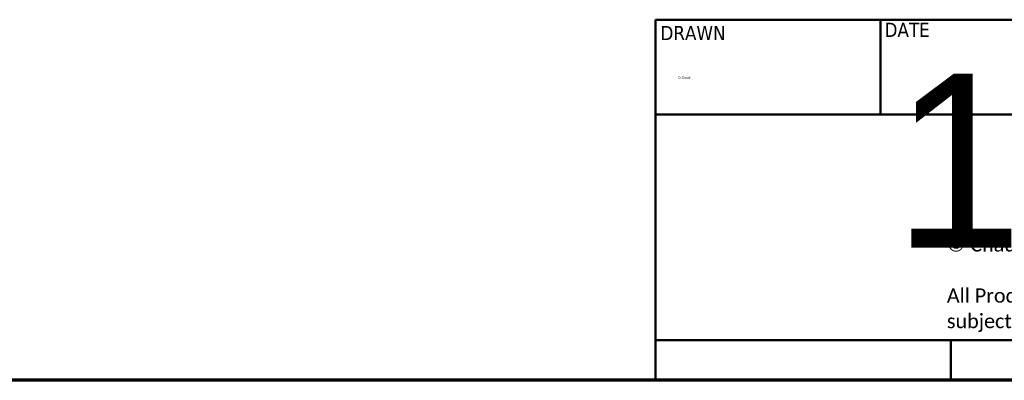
# Model space of a CAD drawing. Header units: millimetres. Extents: x 75 to 4764, y 75 to 3163.
# Tile 124 of 198: x 2682 to 3723, y 75 to 456. Entities that reach past the tile are written whole.
import ezdxf
from ezdxf.enums import TextEntityAlignment as Align

# ---------------------------------------------------------------- set-up
doc = ezdxf.new("R2018")
doc.units = ezdxf.units.MM
doc.header["$LTSCALE"] = 15
doc.layers.add('Border (ISO)', color=7, linetype='Continuous', lineweight=70)
doc.layers.add('Title (ISO)', color=7, linetype='Continuous', lineweight=50)
doc.styles.add('Note Text (ISO)', font='tahoma.ttf')

# ---------------------------------------------------------------- blocks, each defined once
blk = doc.blocks.new('Borders Chauvet_A')
at = {"layer": 'Border (ISO)'}
blk.add_line((274.4, 5), (5, 5), dxfattribs=at)
blk = doc.blocks.new('Title Blocks Chauvet_A')
at = {"layer": 'Title (ISO)'}
for p, q in [((147.996, 57.403), (198.796, 57.403)), ((147.996, 32.003), (147.996, 57.403)), ((163.868, 57.403), (163.868, 50.737)), ((147.996, 50.737), (198.796, 50.737)), ((147.996, 34.826), (198.796, 34.826)), ((168.807, 34.826), (168.807, 32.003)), ((198.796, 32.003), (147.996, 32.003))]:
    blk.add_line(p, q, dxfattribs=at)
at = {"layer": 'Title (ISO)', "color": 7, "style": 'Note Text (ISO)'}
for s, p in [('DRAWN', (148.355, 56.964)), ('DATE', (164.144, 57.187))]:
    blk.add_text(s, height=1, dxfattribs=at).set_placement(p, align=Align.TOP_LEFT)
at = {"layer": 'Title (ISO)', "color": 7, "insert": (168.533, 42.073), "char_height": 1, "width": 29.78387, "attachment_point": 1, "line_spacing_factor": 1.07956, "style": 'Note Text (ISO)'}
blk.add_mtext('\\fCalibri|b0|i0;\\H1.0000;© Chauvet & Sons, LLC  (2020)\\P\\fCalibri|b0|i0;\\H1.0000;\\P\\fCalibri|b0|i0;\\H1.0000;All Product specifications and dimensions are \\P\\fCalibri|b0|i0;\\H1.0000;subject to change without notice \\P', dxfattribs=at)
at = {"layer": 'Title (ISO)', "color": 7, "lineweight": 30, "flags": 104}
for tag, p in [('TITLE', (179.303, 55.029)), ('Initial_View_Scale', (185.969, 33.84))]:
    blk.add_attdef(tag, text='', height=1, dxfattribs=at).set_placement(p, align=Align.TOP_LEFT)
for tag, p in [('CREATION_DATE', (164.777, 53.596)), ('AUTHOR', (149.621, 53.414))]:
    blk.add_attdef(tag, text='', height=1, dxfattribs=at).set_placement(p, align=Align.BOTTOM_LEFT)

msp = doc.modelspace()

# ---------------------------------------------------------------- block references
at = {"xscale": 15, "yscale": 15, "zscale": 15}
msp.add_blockref('Borders Chauvet_A', (0, 0), dxfattribs=at)
ref = msp.add_blockref('Title Blocks Chauvet_A', (1134.067, -405.042), dxfattribs=dict(xscale=15, yscale=15, zscale=15))
lines = msp.add_mtext('D.Gooch', dxfattribs={"layer": 'Title (ISO)', "color": 7, "insert": (3378.376, 396.174), "char_height": 2.5, "attachment_point": 1})
ref.add_attrib('AUTHOR', '', (3378.376, 396.174), dxfattribs={"flags": 104}).embed_mtext(lines)
lines = msp.add_mtext('1/17/2020', dxfattribs={"layer": 'Title (ISO)', "color": 7, "insert": (3605.715, 398.903), "char_height": 183.6953, "attachment_point": 1})
ref.add_attrib('CREATION_DATE', '', (3605.715, 398.903), dxfattribs={"flags": 104}).embed_mtext(lines)

doc.saveas('drawing.dxf')
